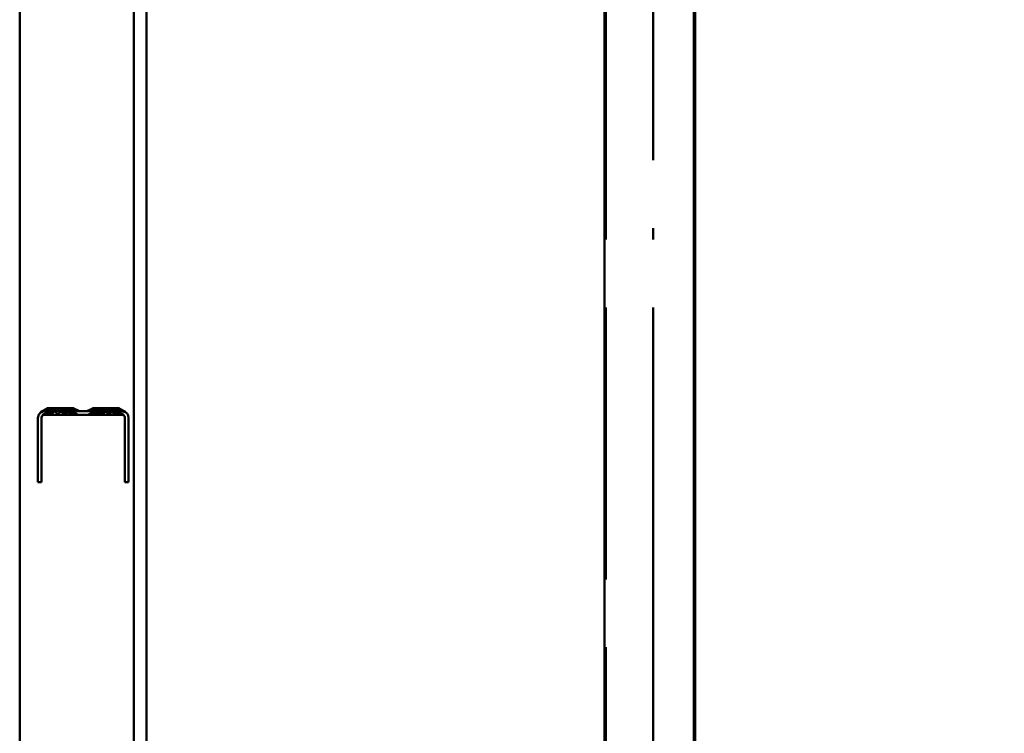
# Paper-space layout 'Layout1' of a CAD drawing. Extents: x -2 to 1033, y -36 to 596.
# Tile 52 of 256: x 286.81 to 297.67, y 202.54 to 210.42. Entities that reach past the tile are written whole.
import ezdxf

# ---------------------------------------------------------------- set-up
doc = ezdxf.new("R2010")
doc.units = 0
doc.linetypes.add('ACAD_ISO02W100', pattern=[15, 12, -3])
doc.linetypes.add('ACAD_ISO04W100', pattern=[30.5, 24, -3, 0.5, -3])
doc.layers.get('0').update_dxf_attribs({"linetype": 'CONTINUOUS'})
doc.layers.get('DEFPOINTS').update_dxf_attribs({"color": 132, "linetype": 'CONTINUOUS'})
for name, color, linetype, lineweight in [('SS_KOTY', 3, 'CONTINUOUS', 25), ('SS_ZEBRIK KOŠ', 75, 'CONTINUOUS', 50), ('SS_ZEBRIKY', 24, 'CONTINUOUS', 50)]:
    doc.layers.add(name, color=color, linetype=linetype, lineweight=lineweight)
doc.styles.add('ROMANS', font='romans.shx', dxfattribs={"width": 0.8})
doc.dimstyles.new('A-1_(2.5)_50AS', dxfattribs={"dimtxt": 2.5, "dimasz": 2, "dimexe": 1, "dimexo": 2, "dimgap": 0, "dimtad": 0, "dimdec": 1, "dimlfac": 50, "dimrnd": 1, "dimtxsty": 'ROMANS', "dimblk1": 'OBLIQUE', "dimblk2": 'OBLIQUE', "dimsah": 1, "dimcen": 2, "dimclrd": 256, "dimclre": 256, "dimclrt": 256, "dimadec": 1, "dimazin": 2, "dimtfac": 0.714286, "dimtdec": 1, "dimtmove": 0, "dimatfit": 3, "dimldrblk": 'OPEN', "dimfxl": 1, "dimtvp": 1.142857, "dimtfill": 1, "dimtolj": 1, "dimlwd": -1, "dimlwe": -1, "dimarcsym": 0})

# ---------------------------------------------------------------- blocks, each defined once
blk = doc.blocks.new('_Oblique')
at = {"color": 0, "linetype": 'ByBlock', "lineweight": -2}
blk.add_line((-0.5, -0.5), (0.5, 0.5), dxfattribs=at)
blk = doc.blocks.new('*D16')
at = {"layer": 'DEFPOINTS', "color": 0, "transparency": 16777216}
for p in [(288.614, 258.993), (288.614, 174.993), (329.957, 174.993)]:
    blk.add_point(p, dxfattribs=at)
at = {"layer": 'SS_KOTY', "transparency": 16777216}
for p, q in [((290.614, 258.993), (330.957, 258.993)), ((329.957, 258.993), (329.957, 174.993)), ((290.614, 174.993), (330.957, 174.993))]:
    blk.add_line(p, q, dxfattribs=at)
at = {"layer": 'SS_KOTY', "transparency": 16777216, "xscale": 2, "yscale": 2, "zscale": 2}
for p, rotation in [((329.957, 258.993), 90), ((329.957, 174.993), 270)]:
    blk.add_blockref('_Oblique', p, dxfattribs=dict(at, rotation=rotation))
at = {"layer": 'SS_KOTY', "transparency": 16777216, "insert": (327.1, 216.993), "char_height": 2.5, "attachment_point": 5, "rotation": 90, "style": 'ROMANS', "bg_fill": 3, "box_fill_scale": 1.1, "bg_fill_color": 256, "bg_fill_true_color": 13158600, "bg_fill_transparency": 0}
blk.add_mtext('\\A1;4200', dxfattribs=at)
blk = doc.blocks.new('_OPEN')
at = {"color": 0, "linetype": 'ByBlock'}
for p, q in [((-1, 0.1667), (0, 0)), ((0, 0), (-1, -0.1667)), ((0, 0), (-1, 0))]:
    blk.add_line(p, q, dxfattribs=at)

psp = doc.layouts.get("Layout1")

# ---------------------------------------------------------------- linework, layer by layer
at = {"layer": 'SS_ZEBRIKY', "color": 7, "linetype": 'ACAD_ISO04W100', "ltscale": 0.25}
psp.add_line((288.2145, 259.593), (288.2145, 112.993), dxfattribs=at)
psp.add_line((288.2145, 259.593), (288.2145, 112.993), dxfattribs=at)
at = {"layer": 'SS_ZEBRIKY', "color": 1, "linetype": 'Continuous', "ltscale": 0.25}
for p, q in [((288.0745, 112.993), (288.0745, 259.5295)), ((288.2145, 112.993), (288.2145, 259.5295)), ((286.8145, 175.693), (286.8145, 257.593))]:
    psp.add_line(p, q, dxfattribs=at)
at = {"layer": 'SS_ZEBRIKY', "color": 3, "linetype": 'ACAD_ISO02W100', "ltscale": 0.25}
for p, q in [((287.0239, 206.062), (287.0145, 206.027)), ((287.0495, 206.0876), (287.0239, 206.062)), ((287.0492, 206.0875), (287.0239, 206.062)), ((287.1266, 206.1328), (287.0482, 206.0928)), ((287.0482, 206.0928), (287.0492, 206.0875)), ((287.0482, 206.0928), (287.0605, 206.0928)), ((287.0492, 206.0875), (287.0605, 206.0928)), ((287.0495, 206.0876), (287.0492, 206.0875)), ((287.0845, 206.097), (287.0495, 206.0876)), ((287.0495, 206.0876), (287.0736, 206.0961)), ((287.0605, 206.0928), (287.0495, 206.0876)), ((287.1451, 206.1328), (287.0605, 206.0928)), ((287.0605, 206.0928), (287.1266, 206.1328)), ((287.0605, 206.0928), (287.0736, 206.0961)), ((287.0845, 206.057), (287.0645, 206.0494)), ((287.0667, 206.057), (287.0645, 206.0494)), ((287.1606, 206.097), (287.0667, 206.057)), ((287.1445, 206.097), (287.0667, 206.057)), ((287.0667, 206.057), (287.0845, 206.057)), ((287.0667, 206.0502), (287.0845, 206.057)), ((287.0845, 206.057), (287.0695, 206.053)), ((287.0736, 206.0961), (287.1451, 206.1328)), ((287.1266, 206.1328), (287.0736, 206.0961)), ((287.0736, 206.0961), (287.1304, 206.1252)), ((287.0845, 206.097), (287.0736, 206.0961)), ((287.0845, 206.097), (287.1955, 206.1328)), ((287.0845, 206.097), (287.1451, 206.1328)), ((287.0845, 206.097), (287.1308, 206.1244)), ((287.0845, 206.097), (287.1362, 206.1136)), ((287.555, 206.097), (287.0845, 206.097)), ((287.1606, 206.097), (287.0845, 206.057)), ((287.0845, 206.057), (287.5645, 206.057)), ((287.1266, 206.1328), (287.1445, 206.097)), ((287.1451, 206.1328), (287.1266, 206.1328)), ((287.1304, 206.1252), (287.1451, 206.1328)), ((287.1308, 206.1244), (287.1451, 206.1328)), ((287.1362, 206.1136), (287.1955, 206.1328)), ((287.1451, 206.1328), (287.1606, 206.097)), ((287.1955, 206.1328), (287.1451, 206.1328)), ((287.1466, 206.057), (287.2045, 206.097)), ((287.1606, 206.097), (287.1466, 206.057)), ((287.161, 206.097), (287.2645, 206.1328)), ((287.161, 206.097), (287.1955, 206.1328)), ((287.1618, 206.097), (287.2645, 206.1328)), ((287.1618, 206.097), (287.1955, 206.1328)), ((287.2045, 206.097), (287.1955, 206.1328)), ((287.2645, 206.1328), (287.1955, 206.1328)), ((287.2363, 206.057), (287.2045, 206.097)), ((287.2363, 206.057), (287.2645, 206.097)), ((287.2665, 206.097), (287.2645, 206.1328)), ((287.2645, 206.1328), (287.3689, 206.097)), ((287.3334, 206.1328), (287.2645, 206.1328)), ((287.2645, 206.097), (287.2645, 206.1328)), ((287.3327, 206.057), (287.2645, 206.097)), ((287.2665, 206.097), (287.3334, 206.1328)), ((287.3245, 206.097), (287.3334, 206.1328)), ((287.3327, 206.057), (287.3245, 206.097)), ((287.413, 206.057), (287.3245, 206.097)), ((287.3689, 206.097), (287.3334, 206.1328)), ((287.3707, 206.097), (287.3334, 206.1328)), ((287.3929, 206.1138), (287.3334, 206.1328)), ((287.4455, 206.097), (287.3334, 206.1328)), ((287.3839, 206.1328), (287.3334, 206.1328)), ((287.3684, 206.097), (287.3839, 206.1328)), ((287.413, 206.057), (287.3684, 206.097)), ((287.4585, 206.057), (287.3684, 206.097)), ((287.3707, 206.097), (287.3839, 206.1328)), ((287.4455, 206.097), (287.3839, 206.1328)), ((287.3982, 206.1245), (287.3839, 206.1328)), ((287.4465, 206.097), (287.3839, 206.1328)), ((287.3839, 206.1328), (287.4739, 206.097)), ((287.3839, 206.1328), (287.3993, 206.1266)), ((287.4024, 206.1328), (287.3839, 206.1328)), ((287.3845, 206.097), (287.4024, 206.1328)), ((287.4585, 206.057), (287.3845, 206.097)), ((287.4455, 206.097), (287.3929, 206.1138)), ((287.4455, 206.097), (287.3982, 206.1245)), ((287.3993, 206.1266), (287.4739, 206.097)), ((287.4465, 206.097), (287.4024, 206.1328)), ((287.4739, 206.097), (287.4024, 206.1328)), ((287.555, 206.097), (287.6374, 206.1328)), ((287.555, 206.097), (287.6338, 206.1328)), ((287.6266, 206.1328), (287.555, 206.097)), ((287.6266, 206.1328), (287.555, 206.097)), ((287.6266, 206.1328), (287.555, 206.097)), ((287.6267, 206.1326), (287.555, 206.097)), ((287.555, 206.097), (287.6275, 206.131)), ((287.555, 206.097), (287.6297, 206.1266)), ((287.555, 206.097), (287.6297, 206.1266)), ((287.5828, 206.097), (287.555, 206.097)), ((287.5645, 206.057), (287.6445, 206.097)), ((287.5645, 206.057), (287.5843, 206.057)), ((287.566, 206.097), (287.6248, 206.1317)), ((287.566, 206.097), (287.63, 206.126)), ((287.6606, 206.097), (287.5704, 206.057)), ((287.6445, 206.097), (287.5704, 206.057)), ((287.6613, 206.1328), (287.5824, 206.097)), ((287.5824, 206.097), (287.6451, 206.1328)), ((287.6446, 206.1328), (287.5824, 206.097)), ((287.6374, 206.1328), (287.5824, 206.097)), ((287.6266, 206.1328), (287.5824, 206.097)), ((287.5828, 206.097), (287.6548, 206.1328)), ((287.5828, 206.097), (287.6338, 206.1328)), ((287.6445, 206.097), (287.5828, 206.097)), ((287.5834, 206.097), (287.6955, 206.1328)), ((287.5834, 206.097), (287.6453, 206.1328)), ((287.6278, 206.1303), (287.5834, 206.097)), ((287.5834, 206.097), (287.6308, 206.1245)), ((287.5834, 206.097), (287.6308, 206.1245)), ((287.6308, 206.1244), (287.5834, 206.097)), ((287.6315, 206.123), (287.5834, 206.097)), ((287.5834, 206.097), (287.635, 206.116)), ((287.5834, 206.097), (287.6361, 206.1138)), ((287.5843, 206.057), (287.6606, 206.097)), ((287.5843, 206.057), (287.6445, 206.097)), ((287.5843, 206.057), (287.6397, 206.057)), ((287.5979, 206.097), (287.6317, 206.1226)), ((287.6373, 206.1114), (287.5979, 206.097)), ((287.616, 206.057), (287.7045, 206.097)), ((287.6606, 206.097), (287.616, 206.057)), ((287.6248, 206.1317), (287.6266, 206.1328)), ((287.6445, 206.097), (287.6266, 206.1328)), ((287.6266, 206.1328), (287.6445, 206.097)), ((287.6606, 206.097), (287.6266, 206.1328)), ((287.6338, 206.1328), (287.6266, 206.1328)), ((287.6269, 206.1328), (287.6267, 206.1326)), ((287.6269, 206.1328), (287.6445, 206.097)), ((287.6275, 206.131), (287.6312, 206.1328)), ((287.6312, 206.1328), (287.6278, 206.1303)), ((287.6297, 206.1266), (287.6299, 206.1267)), ((287.6299, 206.1267), (287.6451, 206.1328)), ((287.63, 206.126), (287.6302, 206.1261)), ((287.6302, 206.1261), (287.6451, 206.1328)), ((287.6453, 206.1328), (287.6308, 206.1244)), ((287.6308, 206.1245), (287.631, 206.1246)), ((287.631, 206.1246), (287.6451, 206.1328)), ((287.6445, 206.097), (287.6312, 206.1328)), ((287.6312, 206.1328), (287.6606, 206.097)), ((287.6496, 206.1328), (287.6315, 206.123)), ((287.6317, 206.1226), (287.6319, 206.1227)), ((287.6319, 206.1227), (287.6451, 206.1328)), ((287.6445, 206.097), (287.6338, 206.1328)), ((287.6606, 206.097), (287.6338, 206.1328)), ((287.6548, 206.1328), (287.6338, 206.1328)), ((287.635, 206.116), (287.6804, 206.1328)), ((287.6445, 206.097), (287.6374, 206.1328)), ((287.6606, 206.097), (287.6374, 206.1328)), ((287.6955, 206.1328), (287.6374, 206.1115)), ((287.6397, 206.057), (287.7045, 206.097)), ((287.6397, 206.057), (287.6606, 206.097)), ((287.6397, 206.057), (287.7198, 206.057)), ((287.6446, 206.1328), (287.6445, 206.097)), ((287.6606, 206.097), (287.6445, 206.097)), ((287.6446, 206.1328), (287.6606, 206.097)), ((287.6583, 206.097), (287.6451, 206.1328)), ((287.6606, 206.097), (287.6451, 206.1328)), ((287.6606, 206.097), (287.6453, 206.1328)), ((287.7045, 206.097), (287.6453, 206.1328)), ((287.6473, 206.097), (287.6955, 206.1328)), ((287.6606, 206.097), (287.6496, 206.1328)), ((287.6588, 206.097), (287.6548, 206.1328)), ((287.6606, 206.097), (287.6548, 206.1328)), ((287.7045, 206.097), (287.6548, 206.1328)), ((287.6873, 206.1328), (287.6548, 206.1328)), ((287.6583, 206.097), (287.7386, 206.1328)), ((287.6583, 206.097), (287.6963, 206.1328)), ((287.6583, 206.097), (287.6955, 206.1328)), ((287.6583, 206.097), (287.6946, 206.1328)), ((287.6583, 206.097), (287.6613, 206.1328)), ((287.6588, 206.097), (287.7279, 206.1328)), ((287.6588, 206.097), (287.6873, 206.1328)), ((287.7645, 206.1328), (287.6601, 206.097)), ((287.6601, 206.097), (287.7201, 206.1328)), ((287.6601, 206.097), (287.6957, 206.1328)), ((287.6601, 206.097), (287.6955, 206.1328)), ((287.6601, 206.097), (287.6804, 206.1328)), ((287.6946, 206.1328), (287.6606, 206.097)), ((287.6606, 206.097), (287.6804, 206.1328)), ((287.6606, 206.097), (287.6613, 206.1328)), ((287.7045, 206.097), (287.6606, 206.097)), ((287.6613, 206.1328), (287.7045, 206.097)), ((287.7045, 206.097), (287.6804, 206.1328)), ((287.7045, 206.097), (287.6873, 206.1328)), ((287.7279, 206.1328), (287.6873, 206.1328)), ((287.7045, 206.097), (287.6946, 206.1328)), ((287.7045, 206.097), (287.6955, 206.1328)), ((287.709, 206.097), (287.6955, 206.1328)), ((287.7624, 206.097), (287.6955, 206.1328)), ((287.7045, 206.097), (287.6957, 206.1328)), ((287.7645, 206.097), (287.6957, 206.1328)), ((287.7045, 206.097), (287.6963, 206.1328)), ((287.6963, 206.057), (287.7645, 206.097)), ((287.6963, 206.057), (287.7045, 206.097)), ((287.7045, 206.097), (287.7631, 206.1328)), ((287.7045, 206.097), (287.7386, 206.1328)), ((287.7045, 206.097), (287.7279, 206.1328)), ((287.7045, 206.097), (287.7201, 206.1328)), ((287.7198, 206.057), (287.7045, 206.097)), ((287.7645, 206.097), (287.7045, 206.097)), ((287.7645, 206.1328), (287.709, 206.097)), ((287.7198, 206.057), (287.7645, 206.097)), ((287.7198, 206.057), (287.8087, 206.057)), ((287.7645, 206.097), (287.7201, 206.1328)), ((287.7628, 206.097), (287.7279, 206.1328)), ((287.7645, 206.097), (287.7279, 206.1328)), ((287.7724, 206.1328), (287.7279, 206.1328)), ((287.7624, 206.097), (287.7386, 206.1328)), ((287.7645, 206.097), (287.7386, 206.1328)), ((287.7836, 206.1328), (287.7624, 206.097)), ((287.7624, 206.097), (287.7645, 206.1328)), ((287.7624, 206.097), (287.7631, 206.1328)), ((287.7628, 206.097), (287.816, 206.1328)), ((287.7628, 206.097), (287.7724, 206.1328)), ((287.7645, 206.097), (287.7631, 206.1328)), ((287.7765, 206.097), (287.7645, 206.1328)), ((287.8427, 206.097), (287.7645, 206.1328)), ((287.8671, 206.097), (287.7645, 206.1328)), ((287.868, 206.097), (287.7645, 206.1328)), ((287.7645, 206.097), (287.8326, 206.1328)), ((287.7645, 206.097), (287.8321, 206.1328)), ((287.7645, 206.097), (287.816, 206.1328)), ((287.7645, 206.097), (287.7836, 206.1328)), ((287.7645, 206.097), (287.7724, 206.1328)), ((287.7645, 206.097), (287.7645, 206.1328)), ((287.7927, 206.057), (287.7645, 206.097)), ((287.8087, 206.057), (287.7645, 206.097)), ((287.8245, 206.097), (287.7645, 206.097)), ((287.816, 206.1328), (287.7724, 206.1328)), ((287.7836, 206.1328), (287.8245, 206.097)), ((287.8671, 206.097), (287.7836, 206.1328)), ((287.7927, 206.057), (287.8245, 206.097)), ((287.8087, 206.057), (287.8245, 206.097)), ((287.8087, 206.057), (287.8889, 206.057)), ((287.8245, 206.097), (287.816, 206.1328)), ((287.8673, 206.097), (287.816, 206.1328)), ((287.8542, 206.1328), (287.816, 206.1328)), ((287.8245, 206.097), (287.883, 206.1328)), ((287.8245, 206.097), (287.8629, 206.1328)), ((287.8245, 206.097), (287.8542, 206.1328)), ((287.8245, 206.097), (287.8334, 206.1328)), ((287.8245, 206.097), (287.8326, 206.1328)), ((287.8245, 206.097), (287.8321, 206.1328)), ((287.8245, 206.097), (287.8266, 206.1328)), ((287.8824, 206.057), (287.8245, 206.097)), ((287.8889, 206.057), (287.8245, 206.097)), ((287.8684, 206.097), (287.8245, 206.097)), ((287.8671, 206.097), (287.8266, 206.1328)), ((287.8671, 206.097), (287.8321, 206.1328)), ((287.868, 206.097), (287.8326, 206.1328)), ((287.8427, 206.097), (287.8334, 206.1328)), ((287.8671, 206.097), (287.8334, 206.1328)), ((287.868, 206.097), (287.8334, 206.1328)), ((287.8878, 206.1039), (287.8334, 206.1328)), ((287.9445, 206.097), (287.8334, 206.1328)), ((287.8924, 206.1138), (287.8334, 206.1328)), ((287.8673, 206.097), (287.8542, 206.1328)), ((287.8684, 206.097), (287.8542, 206.1328)), ((287.9445, 206.097), (287.8542, 206.1328)), ((287.883, 206.1328), (287.8542, 206.1328)), ((287.8671, 206.097), (287.8629, 206.1328)), ((287.8629, 206.1328), (287.8684, 206.097)), ((287.9445, 206.097), (287.8629, 206.1328)), ((287.8684, 206.097), (287.9014, 206.1328)), ((287.8994, 206.1328), (287.8684, 206.097)), ((287.8974, 206.1328), (287.8684, 206.097)), ((287.8684, 206.097), (287.8888, 206.1328)), ((287.8684, 206.097), (287.8839, 206.1328)), ((287.8684, 206.097), (287.883, 206.1328)), ((287.8824, 206.057), (287.8684, 206.097)), ((287.8684, 206.097), (287.8889, 206.057)), ((287.9445, 206.057), (287.8684, 206.097)), ((287.9555, 206.057), (287.8684, 206.097)), ((287.9622, 206.057), (287.8684, 206.097)), ((287.8845, 206.097), (287.8684, 206.097)), ((287.898, 206.124), (287.883, 206.1328)), ((287.9445, 206.097), (287.883, 206.1328)), ((287.883, 206.1328), (287.9554, 206.0961)), ((287.8985, 206.1249), (287.883, 206.1328)), ((287.8987, 206.1254), (287.883, 206.1328)), ((287.8974, 206.1328), (287.883, 206.1328)), ((287.8839, 206.1328), (287.8926, 206.1142)), ((287.8976, 206.1247), (287.8839, 206.1328)), ((287.9554, 206.0961), (287.8839, 206.1328)), ((287.898, 206.1256), (287.8839, 206.1328)), ((287.8839, 206.1328), (287.8982, 206.126)), ((287.8984, 206.1265), (287.8839, 206.1328)), ((287.8845, 206.097), (287.9024, 206.1328)), ((287.8845, 206.097), (287.9014, 206.1328)), ((287.8845, 206.097), (287.8994, 206.1328)), ((287.8974, 206.1328), (287.8845, 206.097)), ((287.8845, 206.097), (287.9022, 206.1324)), ((287.8845, 206.097), (287.9555, 206.057)), ((287.9622, 206.057), (287.8845, 206.097)), ((287.8845, 206.097), (287.9645, 206.057)), ((287.9445, 206.097), (287.8845, 206.097)), ((287.9008, 206.097), (287.8879, 206.1038)), ((287.9445, 206.097), (287.8888, 206.1328)), ((287.9554, 206.0961), (287.8888, 206.1328)), ((287.8889, 206.057), (287.9445, 206.057)), ((287.8928, 206.1136), (287.8924, 206.1138)), ((287.8926, 206.1142), (287.8929, 206.1138)), ((287.9445, 206.097), (287.8928, 206.1136)), ((287.8929, 206.1138), (287.9008, 206.097)), ((287.9012, 206.1304), (287.8974, 206.1328)), ((287.9554, 206.0961), (287.8974, 206.1328)), ((287.9013, 206.1306), (287.8974, 206.1328)), ((287.8974, 206.1328), (287.9684, 206.0928)), ((287.8974, 206.1328), (287.9761, 206.0928)), ((287.8974, 206.1328), (287.9014, 206.1309)), ((287.8974, 206.1328), (287.9808, 206.0928)), ((287.9024, 206.1328), (287.8974, 206.1328)), ((287.8982, 206.1244), (287.8976, 206.1247)), ((287.9445, 206.097), (287.8976, 206.1247)), ((287.8986, 206.1252), (287.898, 206.1256)), ((287.9445, 206.097), (287.898, 206.124)), ((287.8982, 206.126), (287.8988, 206.1257)), ((287.9445, 206.097), (287.8982, 206.1244)), ((287.8991, 206.1262), (287.8984, 206.1265)), ((287.9554, 206.0961), (287.8985, 206.1249)), ((287.9554, 206.0961), (287.8986, 206.1252)), ((287.9684, 206.0928), (287.8987, 206.1254)), ((287.8988, 206.1257), (287.9684, 206.0928)), ((287.9761, 206.0928), (287.8991, 206.1262)), ((287.9017, 206.1314), (287.8994, 206.1328)), ((287.8994, 206.1328), (287.9018, 206.1316)), ((287.9554, 206.0961), (287.9012, 206.1304)), ((287.9684, 206.0928), (287.9013, 206.1306)), ((287.9554, 206.0961), (287.9014, 206.1328)), ((287.9684, 206.0928), (287.9014, 206.1328)), ((287.9014, 206.1328), (287.9808, 206.0928)), ((287.9022, 206.1324), (287.9014, 206.1328)), ((287.9684, 206.0928), (287.9017, 206.1314)), ((287.9018, 206.1316), (287.9808, 206.0928)), ((287.9022, 206.1324), (287.9024, 206.1328)), ((287.9808, 206.0928), (287.9022, 206.1324)), ((287.9554, 206.0961), (287.9024, 206.1328)), ((287.9684, 206.0928), (287.9024, 206.1328)), ((287.9072, 206.1298), (287.9024, 206.1328)), ((287.9152, 206.1258), (287.9024, 206.1328)), ((287.9808, 206.0928), (287.9024, 206.1328)), ((287.9824, 206.0928), (287.9024, 206.1328)), ((287.9684, 206.0928), (287.9072, 206.1298)), ((287.9761, 206.0928), (287.9152, 206.1258)), ((287.9445, 206.097), (287.9554, 206.0961)), ((287.9445, 206.057), (287.9645, 206.0494)), ((287.9445, 206.057), (287.9555, 206.057)), ((287.9554, 206.0961), (287.9684, 206.0928)), ((287.9645, 206.0494), (287.9555, 206.057)), ((287.9555, 206.057), (287.9622, 206.057)), ((287.9645, 206.0494), (287.9622, 206.057)), ((287.9622, 206.057), (287.9645, 206.057)), ((287.9645, 206.057), (287.9645, 206.0494)), ((287.9684, 206.0928), (287.9797, 206.0875)), ((287.9684, 206.0928), (287.9761, 206.0928)), ((287.9797, 206.0875), (287.9761, 206.0928)), ((287.9761, 206.0928), (287.9808, 206.0928)), ((287.9797, 206.0875), (287.9824, 206.0928)), ((287.9797, 206.0875), (287.9808, 206.0928)), ((287.9982, 206.0718), (287.9797, 206.0875)), ((287.9808, 206.0928), (287.9824, 206.0928)), ((288.0103, 206.0509), (287.9982, 206.0718)), ((287.0145, 206.027), (287.0145, 205.317)), ((287.0545, 206.027), (287.0585, 206.042)), ((287.0545, 205.317), (287.0545, 206.027)), ((287.0585, 206.042), (287.0695, 206.053)), ((287.0585, 206.042), (287.0667, 206.0502)), ((287.0645, 206.0494), (287.0585, 206.042)), ((287.0695, 206.053), (287.0645, 206.0494)), ((287.0645, 206.0494), (287.0667, 206.0502)), ((287.0667, 206.0502), (287.0695, 206.053)), ((287.9645, 206.0494), (287.9699, 206.0429)), ((287.9699, 206.0429), (287.9733, 206.0353)), ((287.9733, 206.0353), (287.9745, 206.027)), ((287.9745, 206.027), (287.9745, 205.317)), ((288.0145, 206.027), (288.0103, 206.0509)), ((288.0145, 205.317), (288.0145, 206.027)), ((287.0145, 205.317), (287.0545, 205.317)), ((287.9745, 205.317), (288.0145, 205.317))]:
    psp.add_line(p, q, dxfattribs=at)

# ---------------------------------------------------------------- dimensions: what is measured, and where the dimension line sits
at = {"layer": 'SS_KOTY'}
dim = psp.add_linear_dim(base=(329.9571, 174.993), p1=(288.6145, 258.993), p2=(288.6145, 174.993), angle=90, dimstyle='A-1_(2.5)_50AS', dxfattribs=at)
dim.commit()
dim.dimension.update_dxf_attribs({"geometry": '*D16', "text_midpoint": (327.1, 216.993)})

# ---------------------------------------------------------------- next in the draw order: linework, layer by layer
at = {"layer": 'SS_ZEBRIK KOŠ', "color": 1, "linetype": 'Continuous', "ltscale": 0.25}
for p, q in [((293.2614, 281.593), (293.2614, 155.493)), ((294.2462, 155.493), (294.2462, 281.593)), ((294.2636, 155.493), (294.2636, 281.593))]:
    psp.add_line(p, q, dxfattribs=at)
at = {"layer": 'SS_ZEBRIK KOŠ', "color": 3, "linetype": 'ACAD_ISO02W100', "ltscale": 0.25}
psp.add_line((293.2788, 155.493), (293.2788, 281.593), dxfattribs=at)
at = {"layer": 'SS_ZEBRIK KOŠ', "color": 7, "linetype": 'ACAD_ISO04W100', "ltscale": 0.25}
psp.add_line((293.7989, 155.493), (293.7989, 281.593), dxfattribs=at)
psp.add_line((293.7989, 155.493), (293.7989, 281.593), dxfattribs=at)

doc.saveas('drawing.dxf')
